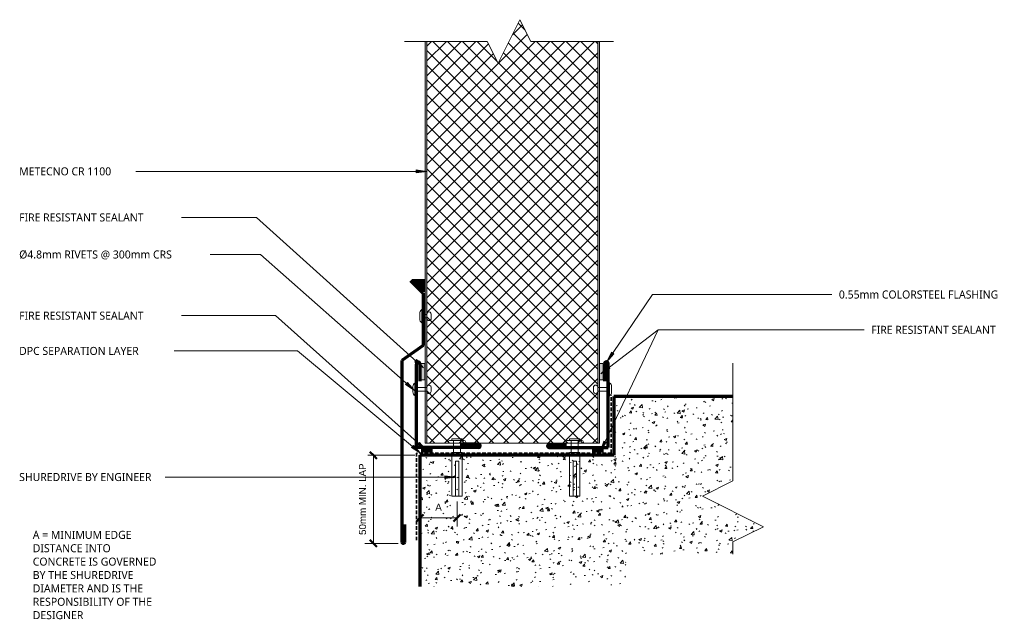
# Model space of a CAD drawing. Header units: millimetres. Extents: x -122 to 442, y -108 to 236.
import ezdxf

# ---------------------------------------------------------------- set-up
doc = ezdxf.new("R2010")
doc.units = ezdxf.units.MM
doc.linetypes.add('Dash Short', pattern=[3, 2, -1])
for name, color, linetype, lineweight in [('A-ANNO-DIMS', 211, 'Continuous', 9), ('A-ANNO-DIMS-2', 211, 'Continuous', 9), ('A-DETL', 90, 'Continuous', 13), ('A-DETL-GENF', 92, 'Continuous', 13), ('G-ANNO-TEXT', 231, 'Continuous', 9)]:
    doc.layers.add(name, color=color, linetype=linetype, lineweight=lineweight)
doc.styles.add('Arial', font='arial.ttf', dxfattribs={"height": 4})
doc.styles.add('Yu Gothic', font='Yu Gothic.ttf', dxfattribs={"height": 4.6})
doc.dimstyles.new('Diagonal', dxfattribs={"dimscale": 304.8, "dimtxt": 4.081038, "dimasz": 0.013123, "dimexe": 0.015748, "dimexo": 0.009843, "dimgap": 0.009843, "dimtad": 1, "dimdec": 0, "dimzin": 0, "dimdsep": 46, "dimtxsty": 'Arial', "dimblk1": 'OBLIQUE', "dimblk2": 'OBLIQUE', "dimsah": 1, "dimcen": 0.09, "dimazin": 0, "dimtfac": 1, "dimtdec": 4, "dimtix": 1, "dimtmove": 0, "dimatfit": 3, "dimfxl": 1, "dimtvp": 1, "dimtfill": 1, "dimtolj": 1, "dimtzin": 0, "dimarcsym": 2})

# ---------------------------------------------------------------- blocks, each defined once
blk = doc.blocks.new('Break Line _M_ - Break Line _M_-5924997-08 PROCESS FLOOR 03')
at = {"layer": 'A-DETL-GENF'}
for p, q in [((8.75, 17.5), (-8.75, -17.5)), ((17.5, 0), (8.75, 17.5)), ((-17.5, 0), (-24.58, 0)), ((-8.75, -17.5), (-17.5, 0)), ((85, 0), (17.5, 0))]:
    blk.add_line(p, q, dxfattribs=at)
blk = doc.blocks.new('Fridge Freezer Panel_Vertical Section - 100mm-5924296-08 PROCESS FLOOR 03')
at = {"layer": 'A-DETL-GENF'}
h = blk.add_hatch(color=256, dxfattribs=at)
h.paths.add_polyline_path([(0, 0), (0, -1), (230.21, -1), (230.21, 0)])
h.paths.add_polyline_path([(0, -100), (230.21, -100), (230.21, -99), (0, -99)])
h = blk.add_hatch(dxfattribs=at)
h.set_pattern_fill('FP_2', color=256, style=0, pattern_type=2)
h.set_pattern_definition([(315, (7.096, 110.409), (4.24264, 4.24264), []), (45, (7.096, 110.409), (-4.24264, 4.24264), [])])
h.paths.add_polyline_path([(0, -1), (0, -99), (230.21, -99), (230.21, -60.56), (242.71, -54.31), (217.71, -41.81), (230.21, -35.56), (230.21, -1), (217.71, -1)])
for p, q in [((0, 0), (0, -1)), ((230.21, 0), (0, 0)), ((0, -1), (0, -99)), ((230.21, -1), (0, -1)), ((0, -99), (0, -100)), ((0, -99), (230.21, -99)), ((0, -100), (230.21, -100))]:
    blk.add_line(p, q, dxfattribs=at)
blk = doc.blocks.new('Break Line _M_ - Break Line _M_-5525516-08 PROCESS FLOOR 03')
at = {"layer": 'A-DETL-GENF'}
for p, q in [((6.25, 12.5), (-6.25, -12.5)), ((12.5, 0), (6.25, 12.5)), ((-12.5, 0), (-60, 0)), ((-6.25, -12.5), (-12.5, 0)), ((60, 0), (12.5, 0))]:
    blk.add_line(p, q, dxfattribs=at)
blk = doc.blocks.new('Anchor Bolt - ShureDrive - ShureDrive-5805412-08 PROCESS FLOOR 03')
at = {"layer": 'A-DETL-GENF'}
for p, q in [((-3, 20.5), (-3, 45.5)), ((-3, 45.5), (3, 45.5)), ((-1, 35.5), (-1, 45.5)), ((1, 45.5), (1, 35.5)), ((3, 20.5), (3, 45.5)), ((-1, 25.5), (-1, 35.5)), ((1, 25.5), (1, 35.5)), ((1, 25.5), (-1, 25.5)), ((-3, 20.5), (3, 20.5)), ((-2, 20.5), (-2, 13.56)), ((2, 20.5), (2, 13.56)), ((-5, 15.06), (5, 15.06)), ((-5, 15.06), (-5, 14.56)), ((-4, 13.56), (-3, 13.56)), ((3, 13.56), (-3, 13.56)), ((-3, 13.56), (-3, 12.56)), ((-3, 12.56), (3, 12.56)), ((3, 13.56), (3, 12.56)), ((3, 13.56), (4, 13.56)), ((5, 15.06), (5, 14.56))]:
    blk.add_line(p, q, dxfattribs=at)
for centre, start, end in [((-4, 14.56), 180, 270), ((4, 14.56), 270, 0)]:
    blk.add_arc(centre, 1, start, end, dxfattribs=at)
blk = doc.blocks.new('Pop Rivets - Rivet-5922085-08 PROCESS FLOOR 03')
at = {"layer": 'A-DETL-GENF'}
for p, q in [((-1.24, 9.22), (1.17, 9.22)), ((1.17, 6.72), (-1.24, 6.72)), ((-1, 6.72), (-1, 0)), ((1, 6.72), (1, 0)), ((3.77, 0), (-3.77, 0)), ((-1.5, -1.16), (1.5, -1.16))]:
    blk.add_line(p, q, dxfattribs=at)
for centre, radius, start, end in [((-1.24, 7.97), 1.25, 90, 270), ((1.17, 7.97), 1.25, 270, 90), ((-1.5, 1.65), 2.8, 216, 270), ((1.5, 1.65), 2.8, 270, 324)]:
    blk.add_arc(centre, radius, start, end, dxfattribs=at)
blk = doc.blocks.new('Pop Rivets - Rivet-5922288-08 PROCESS FLOOR 03')
at = {"layer": 'A-DETL-GENF'}
for p, q in [((3.77, 0), (-3.77, 0)), ((-1.5, 1.16), (1.5, 1.16)), ((-1, -6.72), (-1, 0)), ((1, -6.72), (1, 0)), ((1.17, -6.72), (-1.24, -6.72)), ((-1.24, -9.22), (1.17, -9.22))]:
    blk.add_line(p, q, dxfattribs=at)
for centre, radius, start, end in [((-1.5, -1.65), 2.8, 90, 144), ((1.5, -1.65), 2.8, 36, 90), ((-1.24, -7.97), 1.25, 90, 270), ((1.17, -7.97), 1.25, 270, 90)]:
    blk.add_arc(centre, radius, start, end, dxfattribs=at)
blk = doc.blocks.new('Pop Rivets - Rivet-5924297-08 PROCESS FLOOR 03')
at = {"layer": 'A-DETL-GENF'}
for p, q in [((3.77, 0), (-3.77, 0)), ((-1.5, 1.16), (1.5, 1.16)), ((-1, -2.94), (-1, 0)), ((1, -2.94), (1, 0)), ((1.17, -2.94), (-1.24, -2.94)), ((-1.24, -5.44), (1.17, -5.44))]:
    blk.add_line(p, q, dxfattribs=at)
for centre, radius, start, end in [((-1.5, -1.65), 2.8, 90, 144), ((1.5, -1.65), 2.8, 36, 90), ((-1.24, -4.19), 1.25, 90, 270), ((1.17, -4.19), 1.25, 270, 90)]:
    blk.add_arc(centre, radius, start, end, dxfattribs=at)
blk = doc.blocks.new('DIMBLOCK1-08 PROCESS FLOOR 03')
at = {"layer": 'A-ANNO-DIMS-2'}
for p, q in [((128.72, -50.05), (128.72, -40.54)), ((107.4, -50.05), (107.4, -49.88)), ((128.72, -50.05), (107.4, -50.05)), ((107.4, -50.05), (107.4, -54.85)), ((128.72, -50.05), (128.72, -54.85))]:
    blk.add_line(p, q, dxfattribs=at)
at = {"layer": 'A-ANNO-DIMS-2', "lineweight": 50}
for p, q in [((107.4, -50.05), (105.4, -52.05)), ((107.4, -50.05), (109.4, -48.05)), ((128.72, -50.05), (126.72, -52.05)), ((128.72, -50.05), (130.72, -48.05))]:
    blk.add_line(p, q, dxfattribs=at)
at = {"layer": 'A-ANNO-DIMS-2', "color": 0, "insert": (116.21, -41.85), "char_height": 4, "width": 4.4452, "attachment_point": 1, "line_spacing_factor": 0.941778, "style": 'Arial', "bg_fill": 3, "box_fill_scale": 1.25, "bg_fill_color": 256, "bg_fill_true_color": 13158600, "bg_fill_transparency": 0}
blk.add_mtext('A', dxfattribs=at)
blk = doc.blocks.new('_Oblique')
at = {"color": 0, "linetype": 'ByBlock', "lineweight": -2}
blk.add_line((-0.5, -0.5), (0.5, 0.5), dxfattribs=at)
blk = doc.blocks.new('DIMBLOCK2-08 PROCESS FLOOR 03')
at = {"layer": 'A-ANNO-DIMS-2'}
for p, q in [((80.71, -14.11), (75.91, -14.11)), ((80.71, -14.11), (80.71, -64.6)), ((80.71, -14.11), (104.4, -14.11)), ((80.71, -64.6), (75.91, -64.6)), ((80.71, -64.6), (94.87, -64.6))]:
    blk.add_line(p, q, dxfattribs=at)
at = {"layer": 'A-ANNO-DIMS-2', "lineweight": 50}
for p, q in [((80.71, -14.11), (78.71, -12.11)), ((80.71, -14.11), (82.71, -16.11)), ((80.71, -64.6), (78.71, -62.6)), ((80.71, -64.6), (82.71, -66.6))]:
    blk.add_line(p, q, dxfattribs=at)
at = {"layer": 'A-ANNO-DIMS-2', "color": 0, "insert": (72.51, -59.76), "char_height": 4, "width": 48.9725, "attachment_point": 1, "rotation": 90, "line_spacing_factor": 0.941778, "style": 'Arial', "bg_fill": 3, "box_fill_scale": 1.25, "bg_fill_color": 256, "bg_fill_true_color": 13158600, "bg_fill_transparency": 0}
blk.add_mtext('50mm MIN. LAP', dxfattribs=at)

msp = doc.modelspace()

# ---------------------------------------------------------------- hatches: boundary and pattern name
at = {"layer": 'A-DETL-GENF'}
for points in [[(109.94, 79.61), (109.94, 86.62), (102.94, 86.62)], [(110.3, 29.15), (110.3, 38.57), (108.14, 38.57), (108.14, 29.15)], [(212.56, 29.15), (212.56, 38.57), (210.41, 38.57), (210.41, 29.15)], [(114.39, -12.3), (114.39, -10.01), (108.39, -10.01), (108.39, -12.3)], [(212.39, -12.3), (212.39, -10.01), (206.39, -10.01), (206.39, -12.3)]]:
    msp.add_hatch(color=9, dxfattribs=at).paths.add_polyline_path(points)
h = msp.add_hatch(dxfattribs=at)
h.set_pattern_fill('FP_1', color=9, style=0, pattern_type=2)
h.set_pattern_definition([(50, (0, 0), (14.5753, -1.27516), [1.524, -16.764]), (355, (0, 0), (-2.81956, 15.2849), [1.219, -13.411]), (100.451, (1.215, -0.106), (11.7557, 14.00984), [1.295, -14.247]), (46.184, (0, 4.064), (21.6862, -3.3639), [2.286, -25.146]), (96.636, (1.807, 3.784), (18.9918, 19.7943), [1.943, -21.371]), (351.184, (0, 4.064), (18.992, 19.7941), [1.829, -20.117]), (21, (2.032, 3.048), (12.12965, -8.18154), [1.524, -16.764]), (326, (2.032, 3.048), (4.9442, 14.7354), [1.219, -13.411]), (71.451, (3.043, 2.366), (17.0739, 6.554), [1.295, -14.247]), (37.5, (0, 0), (0.24723, 6.76433), [0.67056, -12.578, 0.67056, -12.944, -13.462]), (37.5, (0, 0), (0.24723, 6.76433), [-26.863, 0.67056, -12.791]), (7.5, (0, 0), (5.34566, 8.01431), [0.67056, -7.092, 0.67056, -12.273, -5.131]), (7.5, (0, 0), (5.34566, 8.01431), [-20.706, 0.67056, -4.46]), (327.5, (-4.531, 0), (10.84765, -0.45819), [0.67056, -4.409, 0.67056, -15.179, -21.031]), (327.5, (-4.531, 0), (10.84765, -0.45819), [-20.93, 0.67056, -20.361]), (317.5, (-6.563, 0), (11.85073, 2.0342), [0.67056, -5.933, 0.67056, -9.855, -14.935]), (317.5, (-6.563, 0), (11.85073, 2.0342), [-17.13, 0.67056, -14.265])])
h.paths.add_polyline_path([(139, -89.38), (225.49, -89.38), (225.49, -70.86), (286.92, -70.86), (286.92, -63.79), (304.42, -55.04), (269.42, -37.54), (286.92, -28.79), (286.92, 19.66), (218.54, 19.66), (218.54, -14.11), (107.4, -14.11), (107.4, -89.38)])
at = {"layer": 'G-ANNO-TEXT'}
for points in [[(111.33, 148.67), (105.33, 149.46), (105.33, 147.88)], [(109.44, 36.12), (105.51, 40.72), (104.45, 39.54)], [(214.6, 39.54), (218.63, 44.06), (217.33, 44.95)], [(211.15, 32.58), (216.39, 35.61), (215.42, 36.87)], [(104.23, 23.1), (100.26, 27.67), (99.21, 26.48)], [(111.16, -11.33), (107.21, -6.75), (106.15, -7.93)], [(210.94, -11.69), (214.23, -6.61), (212.81, -5.93)], [(127.73, -26.58), (121.73, -25.79), (121.73, -27.37)]]:
    msp.add_hatch(color=7, dxfattribs=at).paths.add_polyline_path(points)

# ---------------------------------------------------------------- linework, layer by layer
at = {"layer": 'A-DETL', "lineweight": 70}
for p, q in [((109.3, 78.86), (102.23, 85.93)), ((109.3, 78.86), (109.3, 48.86)), ((109.3, 48.86), (97.01, 40.26)), ((97.01, 40.26), (97.01, -63.74)), ((105.39, -9.7), (105.39, 38.23)), ((107.39, 38.37), (107.39, 28.37)), ((213.31, 38.37), (213.31, 28.37)), ((215.32, -9.7), (215.32, 38.23)), ((286.92, 19.66), (218.54, 19.66)), ((218.54, 19.66), (218.54, -14.11)), ((141.03, -9.7), (105.39, -9.7)), ((141.03, -7.81), (131.03, -7.81)), ((181.52, -7.81), (191.52, -7.81)), ((181.52, -9.7), (215.32, -9.7)), ((107.4, -14.11), (107.4, -89.38)), ((218.54, -14.11), (107.4, -14.11)), ((98.72, -63.74), (98.72, -53.74))]:
    msp.add_line(p, q, dxfattribs=at)
at = {"layer": 'A-DETL'}
for p, q in [((102.94, 86.62), (109.94, 79.61)), ((109.94, 86.62), (102.94, 86.62)), ((109.94, 79.61), (109.94, 86.62)), ((110.3, 38.57), (108.14, 38.57)), ((108.14, 38.57), (108.14, 29.15)), ((110.3, 29.15), (110.3, 38.57)), ((212.56, 38.57), (210.41, 38.57)), ((212.56, 29.15), (212.56, 38.57)), ((108.14, 29.15), (110.3, 29.15)), ((210.41, 29.15), (212.56, 29.15)), ((108.39, -10.01), (108.39, -12.3)), ((114.39, -10.01), (108.39, -10.01)), ((114.39, -12.3), (114.39, -10.01)), ((206.39, -10.01), (206.39, -12.3)), ((212.39, -10.01), (206.39, -10.01)), ((212.39, -12.3), (212.39, -10.01)), ((108.39, -12.3), (114.39, -12.3)), ((206.39, -12.3), (212.39, -12.3))]:
    msp.add_line(p, q, dxfattribs=at)
at = {"layer": 'A-DETL', "linetype": 'Dash Short', "lineweight": 35}
for p, q in [((217.11, -12.8), (217.11, 20.43)), ((217.11, -12.8), (105.39, -12.8)), ((105.39, -62.8), (105.39, -12.8))]:
    msp.add_line(p, q, dxfattribs=at)
at = {"layer": 'A-DETL', "lineweight": 70}
for centre, radius, start, end in [((106.39, 38.37), 1.01, 0, 187.8948), ((214.32, 38.37), 1.01, 352.1052, 180), ((141.03, -8.76), 0.944, 270, 90), ((181.52, -8.76), 0.944, 90, 270), ((97.87, -63.74), 0.857, 180, 0)]:
    msp.add_arc(centre, radius, start, end, dxfattribs=at)
at = {"layer": 'G-ANNO-TEXT', "color": 7}
for p, q in [((-63.94, 148.67), (-64.08, 148.67)), ((111.33, 148.67), (-63.94, 148.67)), ((111.33, 148.67), (105.33, 149.46)), ((105.33, 149.46), (105.33, 147.88)), ((105.33, 147.88), (111.33, 148.67)), ((-3.81, 122.27), (-42.52, 122.27)), ((13.72, 122.27), (-3.81, 122.27)), ((109.44, 36.12), (13.72, 122.27)), ((-3.81, 101.02), (-29.02, 101.02)), ((16.04, 101.02), (-3.81, 101.02)), ((104.23, 23.1), (16.04, 101.02)), ((214.6, 39.54), (240.85, 78.07)), ((240.85, 78.07), (330.19, 78.07)), ((330.19, 78.07), (343.55, 78.07)), ((-25.17, 65.95), (-42.52, 65.95)), ((24.5, 65.95), (-25.17, 65.95)), ((111.16, -11.33), (24.5, 65.95)), ((210.94, -11.69), (243.97, 57.83)), ((211.15, 32.58), (243.97, 57.83)), ((243.97, 57.83), (334.52, 57.83)), ((243.97, 57.83), (334.52, 57.83)), ((334.52, 57.83), (362.17, 57.83)), ((-45.96, 45.73), (-46.09, 45.73)), ((37.19, 45.73), (-45.96, 45.73)), ((105.51, 40.72), (104.45, 39.54)), ((104.45, 39.54), (109.44, 36.12)), ((109.44, 36.12), (105.51, 40.72)), ((217.33, 44.95), (214.6, 39.54)), ((214.6, 39.54), (218.63, 44.06)), ((218.63, 44.06), (217.33, 44.95)), ((215.42, 36.87), (211.15, 32.58)), ((211.15, 32.58), (216.39, 35.61)), ((216.39, 35.61), (215.42, 36.87)), ((100.26, 27.67), (99.21, 26.48)), ((99.21, 26.48), (104.23, 23.1)), ((104.23, 23.1), (100.26, 27.67)), ((107.21, -6.75), (106.15, -7.93)), ((106.15, -7.93), (111.16, -11.33)), ((111.16, -11.33), (107.21, -6.75)), ((212.81, -5.93), (210.94, -11.69)), ((210.94, -11.69), (214.23, -6.61)), ((214.23, -6.61), (212.81, -5.93)), ((-38.68, -26.58), (-38.81, -26.58)), ((127.73, -26.58), (121.73, -25.79)), ((121.73, -25.79), (121.73, -27.37)), ((121.73, -27.37), (127.73, -26.58))]:
    msp.add_line(p, q, dxfattribs=at)

# ---------------------------------------------------------------- block references
at = {"layer": 'A-DETL-GENF'}
for name, p, rotation in [('Break Line _M_ - Break Line _M_-5525516-08 PROCESS FLOOR 03', (158.47, 223.12), 180), ('Fridge Freezer Panel_Vertical Section - 100mm-5924296-08 PROCESS FLOOR 03', (110.41, -7.1), 90.0000000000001), ('Pop Rivets - Rivet-5924297-08 PROCESS FLOOR 03', (108.46, 65.63), 89.99999999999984), ('Break Line _M_ - Break Line _M_-5924997-08 PROCESS FLOOR 03', (286.92, -46.29), 89.99999999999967), ('Pop Rivets - Rivet-5922288-08 PROCESS FLOOR 03', (104.58, 23.74), 89.99999999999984), ('Pop Rivets - Rivet-5922085-08 PROCESS FLOOR 03', (216.13, 23.74), 90.00000000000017), ('Anchor Bolt - ShureDrive - ShureDrive-5805412-08 PROCESS FLOOR 03', (128.72, 7.96), 180), ('Anchor Bolt - ShureDrive - ShureDrive-5805412-08 PROCESS FLOOR 03', (196.18, 7.96), 180)]:
    msp.add_blockref(name, p, dxfattribs=dict(at, rotation=rotation))

# ---------------------------------------------------------------- texts
at = {"layer": 'G-ANNO-TEXT', "color": 7, "char_height": 4.6, "attachment_point": 1, "style": 'Yu Gothic', "bg_fill": 3, "box_fill_scale": 1.25, "bg_fill_color": 256, "bg_fill_true_color": 13158600, "bg_fill_transparency": 0}
for s, insert, width in [('METECNO CR 1100', (-122.39, 150.97), 65.7384), ('FIRE RESISTANT SEALANT', (-122.39, 124.57), 91.8734), ('0.55mm COLORSTEEL FLASHING', (347.62, 80.37), 113.6793), ('FIRE RESISTANT SEALANT', (-122.39, 68.25), 91.8734), ('FIRE RESISTANT SEALANT', (366.23, 60.13), 91.8734), ('DPC SEPARATION LAYER', (-122.39, 48.03), 87.5443), ('SHUREDRIVE BY ENGINEER', (-122.39, -24.28), 96.3628), ('A = MINIMUM EDGE ', (-114.58, -57.42), 72.6329), ('DISTANCE INTO ', (-114.58, -65.09), 57.5612), ('CONCRETE IS GOVERNED ', (-114.58, -72.76), 90.751), ('BY THE SHUREDRIVE ', (-114.58, -80.43), 76.3207), ('DIAMETER AND IS THE ', (-114.58, -88.11), 81.9325), ('RESPONSIBILITY OF THE ', (-114.58, -95.78), 88.827), ('DESIGNER', (-114.58, -103.45), 36.557)]:
    msp.add_mtext(s, dxfattribs=dict(at, insert=insert, width=width))

# ---------------------------------------------------------------- next in the draw order: texts
at = {"layer": 'G-ANNO-TEXT', "color": 7, "insert": (-122.39, 103.32), "char_height": 4.6, "width": 108.2278, "attachment_point": 1, "style": 'Yu Gothic', "bg_fill": 3, "box_fill_scale": 1.25, "bg_fill_color": 256, "bg_fill_true_color": 13158600, "bg_fill_transparency": 0}
msp.add_mtext('Ø4.8mm RIVETS @ 300mm CRS ', dxfattribs=at)

# ---------------------------------------------------------------- next in the draw order: dimensions: what is measured, and where the dimension line sits
at = {"layer": 'A-ANNO-DIMS'}
dim = msp.add_linear_dim(base=(107.4, -50.05), p1=(128.72, -37.54), p2=(107.4, -52.88), text='A', dimstyle='Diagonal', override={"dimpost": '<>', "dimfxl": 26.262378}, dxfattribs=at)
dim.commit()
dim.dimension.update_dxf_attribs({"geometry": 'DIMBLOCK1-08 PROCESS FLOOR 03', "text_midpoint": (118.06, -45.05)})

# ---------------------------------------------------------------- next in the draw order: dimensions: what is measured, and where the dimension line sits
dim = msp.add_linear_dim(base=(80.71, -64.6), p1=(107.4, -14.11), p2=(97.87, -64.6), angle=90, text='50mm MIN. LAP', dimstyle='Diagonal', override={"dimpost": '<>', "dimfxl": 51.384953}, dxfattribs=at)
dim.commit()
dim.dimension.update_dxf_attribs({"geometry": 'DIMBLOCK2-08 PROCESS FLOOR 03', "text_midpoint": (75.67, -39.35)})

# ---------------------------------------------------------------- next in the draw order: hatches: boundary and pattern name
at = {"layer": 'G-ANNO-TEXT'}
msp.add_hatch(color=7, dxfattribs=at).paths.add_polyline_path([(107.75, -12.86), (103.64, -8.42), (102.63, -9.64)])

# ---------------------------------------------------------------- next in the draw order: linework, layer by layer
at = {"layer": 'G-ANNO-TEXT', "color": 7}
for p, q in [((107.75, -12.86), (37.19, 45.73)), ((103.64, -8.42), (102.63, -9.64)), ((102.63, -9.64), (107.75, -12.86)), ((107.75, -12.86), (103.64, -8.42)), ((127.73, -26.58), (-38.68, -26.58))]:
    msp.add_line(p, q, dxfattribs=at)

doc.saveas('drawing.dxf')
